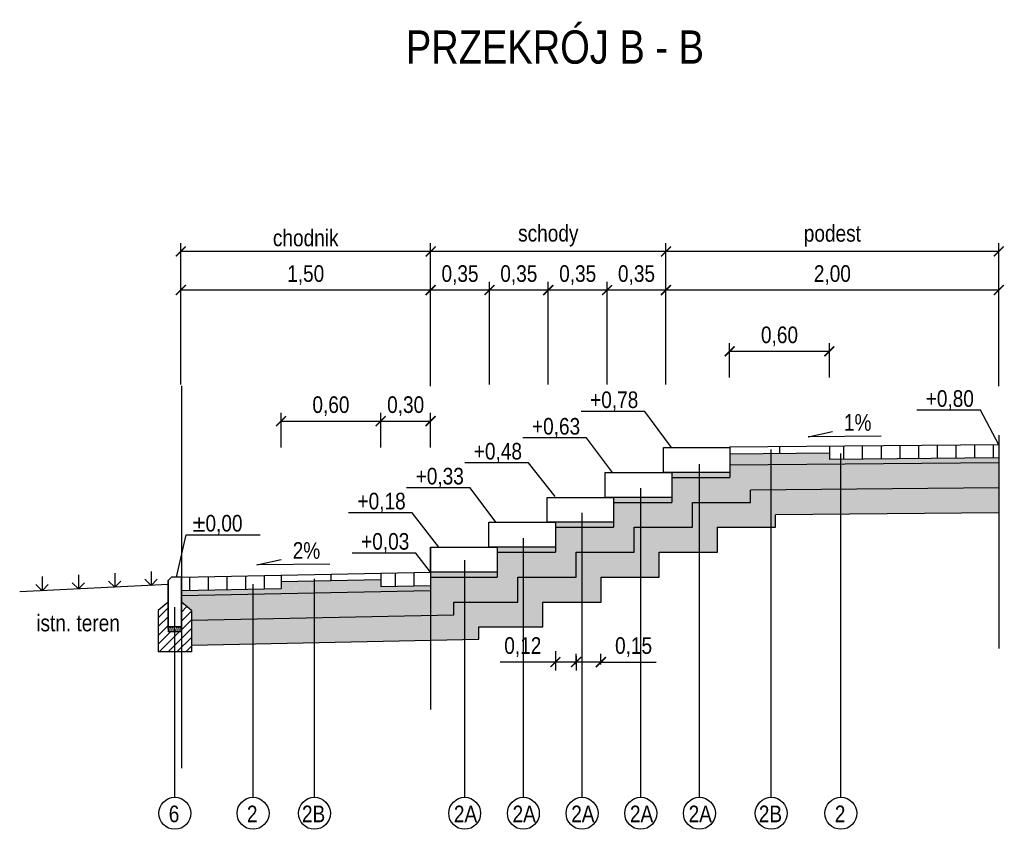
# Model space of a CAD drawing. Header units: millimetres. Extents: x 8 to 135, y 13 to 49.
# Tile 7 of 8: x 122 to 128, y 19 to 24. Entities that reach past the tile are written whole.
import ezdxf
from ezdxf import colors
from ezdxf.entities.mleader import LeaderData, LeaderLine
from ezdxf.math import Vec2, Vec3

# ---------------------------------------------------------------- set-up
doc = ezdxf.new("R2010")
doc.units = ezdxf.units.MM
doc.header["$MEASUREMENT"] = 0
for name, color, linetype in [('IA_armatura', 7, 'Continuous'), ('IA_armatura śr', 143, 'Continuous'), ('IA_opis', 7, 'Continuous'), ('IA_tabelka', 7, 'Continuous'), ('IA_wymiary', 7, 'Continuous'), ('PPG_tabelka', 7, 'Continuous')]:
    doc.layers.add(name, color=color, linetype=linetype)
doc.layers.add('IA_tymczasowe', color=2, linetype='Continuous', plot=False)
doc.styles.add('IA_50', font='ARIALN.TTF', dxfattribs={"height": 0.1})
doc.dimstyles.new('IA_50', dxfattribs={"dimtxt": 0.1, "dimasz": 0.06, "dimexe": 0.05, "dimexo": 0.05, "dimgap": 0.03, "dimtad": 1, "dimzin": 1, "dimtxsty": 'IA_50', "dimblk": 'ARCHTICK', "dimcen": 2.5, "dimazin": 0, "dimtfac": 1, "dimtmove": 0, "dimatfit": 3, "dimfxl": 24, "dimarcsym": 0})

# ---------------------------------------------------------------- blocks, each defined once
blk = doc.blocks.new('_ArchTick')
at = {"color": 0, "linetype": 'ByBlock', "const_width": 0.15}
blk.add_lwpolyline([(-0.5, -0.5), (0.5, 0.5)], dxfattribs=at)
blk = doc.blocks.new('*D398')
at = {"layer": 'Defpoints', "color": 0}
for p in [(125.6812, 22.3709), (125.6812, 21.7518), (127.6848, 21.7433)]:
    blk.add_point(p, dxfattribs=at)
at = {"layer": 'IA_wymiary', "color": 0, "lineweight": -2}
for p, q in [((125.6812, 21.8018), (125.6812, 22.4209)), ((127.6848, 21.7933), (127.6848, 22.4209)), ((127.6848, 22.3709), (125.6812, 22.3709))]:
    blk.add_line(p, q, dxfattribs=at)
at = {"layer": 'IA_wymiary', "color": 0, "lineweight": -2, "xscale": 0.06, "yscale": 0.06, "zscale": 0.06, "rotation": 180}
blk.add_blockref('_ArchTick', (125.6812, 22.3709), dxfattribs=at)
at = {"layer": 'IA_wymiary', "color": 0, "lineweight": -2, "xscale": 0.06, "yscale": 0.06, "zscale": 0.06}
blk.add_blockref('_ArchTick', (127.6848, 22.3709), dxfattribs=at)
at = {"layer": 'IA_wymiary', "color": 0, "insert": (126.683, 22.461), "char_height": 0.1, "attachment_point": 5, "style": 'IA_50'}
blk.add_mtext('2,00', dxfattribs=at)
blk = doc.blocks.new('_None')
blk = doc.blocks.new('*D399')
at = {"layer": 'Defpoints', "color": 0}
for p in [(124.2648, 22.6032), (124.2648, 21.9962), (125.6812, 21.7518)]:
    blk.add_point(p, dxfattribs=at)
at = {"layer": 'IA_wymiary', "color": 0, "lineweight": -2}
for p, q in [((124.2648, 22.0462), (124.2648, 22.6532)), ((125.6812, 21.8018), (125.6812, 22.6532)), ((125.6812, 22.6032), (124.2648, 22.6032))]:
    blk.add_line(p, q, dxfattribs=at)
at = {"layer": 'IA_wymiary', "color": 0, "lineweight": -2, "xscale": 0.06, "yscale": 0.06, "zscale": 0.06, "rotation": 180}
blk.add_blockref('_ArchTick', (124.2648, 22.6032), dxfattribs=at)
at = {"layer": 'IA_wymiary', "color": 0, "lineweight": -2, "xscale": 0.06, "yscale": 0.06, "zscale": 0.06}
blk.add_blockref('_ArchTick', (125.6812, 22.6032), dxfattribs=at)
at = {"layer": 'IA_wymiary', "color": 0, "insert": (124.973, 22.6979), "char_height": 0.1, "attachment_point": 5, "style": 'IA_50'}
blk.add_mtext('{\\fArial Narrow|b0|i0|c0|p34;schody}', dxfattribs=at)
blk = doc.blocks.new('*D400')
at = {"layer": 'Defpoints', "color": 0}
for p in [(125.3271, 22.3709), (125.3271, 21.7518), (125.6812, 21.7518)]:
    blk.add_point(p, dxfattribs=at)
at = {"layer": 'IA_wymiary', "color": 0, "lineweight": -2}
for p, q in [((125.3271, 21.8018), (125.3271, 22.4209)), ((125.6812, 21.8018), (125.6812, 22.4209)), ((125.6812, 22.3709), (125.3271, 22.3709))]:
    blk.add_line(p, q, dxfattribs=at)
at = {"layer": 'IA_wymiary', "color": 0, "lineweight": -2, "xscale": 0.06, "yscale": 0.06, "zscale": 0.06, "rotation": 180}
blk.add_blockref('_ArchTick', (125.3271, 22.3709), dxfattribs=at)
at = {"layer": 'IA_wymiary', "color": 0, "lineweight": -2, "xscale": 0.06, "yscale": 0.06, "zscale": 0.06}
blk.add_blockref('_ArchTick', (125.6812, 22.3709), dxfattribs=at)
at = {"layer": 'IA_wymiary', "color": 0, "insert": (125.5041, 22.461), "char_height": 0.1, "attachment_point": 5, "style": 'IA_50'}
blk.add_mtext('0,35', dxfattribs=at)
blk = doc.blocks.new('*D401')
at = {"layer": 'Defpoints', "color": 0}
for p in [(124.973, 22.3709), (124.973, 21.7518), (125.3271, 21.7518)]:
    blk.add_point(p, dxfattribs=at)
at = {"layer": 'IA_wymiary', "color": 0, "lineweight": -2}
for p, q in [((124.973, 21.8018), (124.973, 22.4209)), ((125.3271, 21.8018), (125.3271, 22.4209)), ((125.3271, 22.3709), (124.973, 22.3709))]:
    blk.add_line(p, q, dxfattribs=at)
at = {"layer": 'IA_wymiary', "color": 0, "lineweight": -2, "xscale": 0.06, "yscale": 0.06, "zscale": 0.06, "rotation": 180}
blk.add_blockref('_ArchTick', (124.973, 22.3709), dxfattribs=at)
at = {"layer": 'IA_wymiary', "color": 0, "lineweight": -2, "xscale": 0.06, "yscale": 0.06, "zscale": 0.06}
blk.add_blockref('_ArchTick', (125.3271, 22.3709), dxfattribs=at)
at = {"layer": 'IA_wymiary', "color": 0, "insert": (125.15, 22.461), "char_height": 0.1, "attachment_point": 5, "style": 'IA_50'}
blk.add_mtext('0,35', dxfattribs=at)
blk = doc.blocks.new('*D402')
at = {"layer": 'Defpoints', "color": 0}
for p in [(124.6189, 22.3709), (124.6189, 21.7518), (124.973, 21.7518)]:
    blk.add_point(p, dxfattribs=at)
at = {"layer": 'IA_wymiary', "color": 0, "lineweight": -2}
for p, q in [((124.6189, 21.8018), (124.6189, 22.4209)), ((124.973, 21.8018), (124.973, 22.4209)), ((124.973, 22.3709), (124.6189, 22.3709))]:
    blk.add_line(p, q, dxfattribs=at)
at = {"layer": 'IA_wymiary', "color": 0, "lineweight": -2, "xscale": 0.06, "yscale": 0.06, "zscale": 0.06, "rotation": 180}
blk.add_blockref('_ArchTick', (124.6189, 22.3709), dxfattribs=at)
at = {"layer": 'IA_wymiary', "color": 0, "lineweight": -2, "xscale": 0.06, "yscale": 0.06, "zscale": 0.06}
blk.add_blockref('_ArchTick', (124.973, 22.3709), dxfattribs=at)
at = {"layer": 'IA_wymiary', "color": 0, "insert": (124.7959, 22.461), "char_height": 0.1, "attachment_point": 5, "style": 'IA_50'}
blk.add_mtext('0,35', dxfattribs=at)
blk = doc.blocks.new('*D403')
at = {"layer": 'Defpoints', "color": 0}
for p in [(124.2648, 22.3709), (124.2648, 21.7518), (124.6189, 21.7518)]:
    blk.add_point(p, dxfattribs=at)
at = {"layer": 'IA_wymiary', "color": 0, "lineweight": -2}
for p, q in [((124.2648, 21.8018), (124.2648, 22.4209)), ((124.6189, 21.8018), (124.6189, 22.4209)), ((124.6189, 22.3709), (124.2648, 22.3709))]:
    blk.add_line(p, q, dxfattribs=at)
at = {"layer": 'IA_wymiary', "color": 0, "lineweight": -2, "xscale": 0.06, "yscale": 0.06, "zscale": 0.06, "rotation": 180}
blk.add_blockref('_ArchTick', (124.2648, 22.3709), dxfattribs=at)
at = {"layer": 'IA_wymiary', "color": 0, "lineweight": -2, "xscale": 0.06, "yscale": 0.06, "zscale": 0.06}
blk.add_blockref('_ArchTick', (124.6189, 22.3709), dxfattribs=at)
at = {"layer": 'IA_wymiary', "color": 0, "insert": (124.4418, 22.461), "char_height": 0.1, "attachment_point": 5, "style": 'IA_50'}
blk.add_mtext('0,35', dxfattribs=at)
blk = doc.blocks.new('*D404')
at = {"layer": 'Defpoints', "color": 0}
for p in [(125.6812, 22.6032), (125.6812, 21.9962), (127.6848, 21.7518)]:
    blk.add_point(p, dxfattribs=at)
at = {"layer": 'IA_wymiary', "color": 0, "lineweight": -2}
for p, q in [((125.6812, 22.0462), (125.6812, 22.6532)), ((127.6848, 21.8018), (127.6848, 22.6532)), ((127.6848, 22.6032), (125.6812, 22.6032))]:
    blk.add_line(p, q, dxfattribs=at)
at = {"layer": 'IA_wymiary', "color": 0, "lineweight": -2, "xscale": 0.06, "yscale": 0.06, "zscale": 0.06, "rotation": 180}
blk.add_blockref('_ArchTick', (125.6812, 22.6032), dxfattribs=at)
at = {"layer": 'IA_wymiary', "color": 0, "lineweight": -2, "xscale": 0.06, "yscale": 0.06, "zscale": 0.06}
blk.add_blockref('_ArchTick', (127.6848, 22.6032), dxfattribs=at)
at = {"layer": 'IA_wymiary', "color": 0, "insert": (126.683, 22.6971), "char_height": 0.1, "attachment_point": 5, "style": 'IA_50'}
blk.add_mtext('{\\fArial Narrow|b0|i0|c0|p34;podest}', dxfattribs=at)
blk = doc.blocks.new('*D405')
at = {"layer": 'Defpoints', "color": 0}
for p in [(122.7612, 22.3709), (122.7612, 21.7518), (124.2648, 21.7433)]:
    blk.add_point(p, dxfattribs=at)
at = {"layer": 'IA_wymiary', "color": 0, "lineweight": -2}
for p, q in [((122.7612, 21.8018), (122.7612, 22.4209)), ((124.2648, 21.7933), (124.2648, 22.4209)), ((124.2648, 22.3709), (122.7612, 22.3709))]:
    blk.add_line(p, q, dxfattribs=at)
at = {"layer": 'IA_wymiary', "color": 0, "lineweight": -2, "xscale": 0.06, "yscale": 0.06, "zscale": 0.06, "rotation": 180}
blk.add_blockref('_ArchTick', (122.7612, 22.3709), dxfattribs=at)
at = {"layer": 'IA_wymiary', "color": 0, "lineweight": -2, "xscale": 0.06, "yscale": 0.06, "zscale": 0.06}
blk.add_blockref('_ArchTick', (124.2648, 22.3709), dxfattribs=at)
at = {"layer": 'IA_wymiary', "color": 0, "insert": (123.513, 22.461), "char_height": 0.1, "attachment_point": 5, "style": 'IA_50'}
blk.add_mtext('1,50', dxfattribs=at)
blk = doc.blocks.new('*D406')
at = {"layer": 'Defpoints', "color": 0}
for p in [(122.7612, 22.6032), (122.7612, 21.9468), (124.2648, 21.7518)]:
    blk.add_point(p, dxfattribs=at)
at = {"layer": 'IA_wymiary', "color": 0, "lineweight": -2}
for p, q in [((122.7612, 21.9968), (122.7612, 22.6532)), ((124.2648, 21.8018), (124.2648, 22.6532)), ((124.2648, 22.6032), (122.7612, 22.6032))]:
    blk.add_line(p, q, dxfattribs=at)
at = {"layer": 'IA_wymiary', "color": 0, "lineweight": -2, "xscale": 0.06, "yscale": 0.06, "zscale": 0.06, "rotation": 180}
blk.add_blockref('_ArchTick', (122.7612, 22.6032), dxfattribs=at)
at = {"layer": 'IA_wymiary', "color": 0, "lineweight": -2, "xscale": 0.06, "yscale": 0.06, "zscale": 0.06}
blk.add_blockref('_ArchTick', (124.2648, 22.6032), dxfattribs=at)
at = {"layer": 'IA_wymiary', "color": 0, "insert": (123.513, 22.6841), "char_height": 0.1, "attachment_point": 5, "style": 'IA_50'}
blk.add_mtext('{\\fArial Narrow|b0|i0|c0|p34;chodnik}', dxfattribs=at)
blk = doc.blocks.new('*D427')
at = {"layer": 'Defpoints', "color": 0}
for p in [(125.0159, 20.2478), (125.1408, 20.2178), (125.0159, 20.1321)]:
    blk.add_point(p, dxfattribs=at)
at = {"layer": 'IA_wymiary', "color": 0, "lineweight": -2}
for p, q in [((125.0159, 20.1978), (125.0159, 20.0821)), ((125.1408, 20.1678), (125.1408, 20.0821)), ((125.0159, 20.1321), (124.6835, 20.1321)), ((125.1408, 20.1321), (125.0159, 20.1321))]:
    blk.add_line(p, q, dxfattribs=at)
at = {"layer": 'IA_wymiary', "color": 0, "lineweight": -2, "xscale": 0.06, "yscale": 0.06, "zscale": 0.06, "rotation": 180}
blk.add_blockref('_ArchTick', (125.0159, 20.1321), dxfattribs=at)
at = {"layer": 'IA_wymiary', "color": 0, "lineweight": -2, "xscale": 0.06, "yscale": 0.06, "zscale": 0.06}
blk.add_blockref('_ArchTick', (125.1408, 20.1321), dxfattribs=at)
at = {"layer": 'IA_wymiary', "color": 0, "insert": (124.8197, 20.2222), "char_height": 0.1, "attachment_point": 5, "style": 'IA_50'}
blk.add_mtext('0,12', dxfattribs=at)
blk = doc.blocks.new('*D428')
at = {"layer": 'Defpoints', "color": 0}
for p in [(125.1408, 20.1321), (125.1408, 20.0678), (125.2897, 20.0678)]:
    blk.add_point(p, dxfattribs=at)
at = {"layer": 'IA_wymiary', "color": 0, "lineweight": -2}
for p, q in [((125.1408, 20.1178), (125.1408, 20.1821)), ((125.2897, 20.1178), (125.2897, 20.1821)), ((125.2897, 20.1321), (125.1408, 20.1321)), ((125.2897, 20.1321), (125.6233, 20.1321))]:
    blk.add_line(p, q, dxfattribs=at)
at = {"layer": 'IA_wymiary', "color": 0, "lineweight": -2, "xscale": 0.06, "yscale": 0.06, "zscale": 0.06, "rotation": 180}
blk.add_blockref('_ArchTick', (125.1408, 20.1321), dxfattribs=at)
at = {"layer": 'IA_wymiary', "color": 0, "lineweight": -2, "xscale": 0.06, "yscale": 0.06, "zscale": 0.06}
blk.add_blockref('_ArchTick', (125.2897, 20.1321), dxfattribs=at)
at = {"layer": 'IA_wymiary', "color": 0, "insert": (125.4865, 20.2222), "char_height": 0.1, "attachment_point": 5, "style": 'IA_50'}
blk.add_mtext('0,15', dxfattribs=at)
blk = doc.blocks.new('*D441')
at = {"layer": 'Defpoints', "color": 0}
for p in [(126.6648, 22.0022), (126.0648, 21.7943), (126.6648, 21.7943)]:
    blk.add_point(p, dxfattribs=at)
at = {"layer": 'IA_wymiary', "color": 0, "lineweight": -2}
for p, q in [((126.0648, 21.8443), (126.0648, 22.0522)), ((126.6648, 21.8443), (126.6648, 22.0522)), ((126.0648, 22.0022), (126.6648, 22.0022))]:
    blk.add_line(p, q, dxfattribs=at)
at = {"layer": 'IA_wymiary', "color": 0, "lineweight": -2, "xscale": 0.06, "yscale": 0.06, "zscale": 0.06, "rotation": 180}
blk.add_blockref('_ArchTick', (126.0648, 22.0022), dxfattribs=at)
at = {"layer": 'IA_wymiary', "color": 0, "lineweight": -2, "xscale": 0.06, "yscale": 0.06, "zscale": 0.06}
blk.add_blockref('_ArchTick', (126.6648, 22.0022), dxfattribs=at)
at = {"layer": 'IA_wymiary', "color": 0, "insert": (126.3648, 22.0923), "char_height": 0.1, "attachment_point": 5, "style": 'IA_50'}
blk.add_mtext('0,60', dxfattribs=at)
blk = doc.blocks.new('*D442')
at = {"layer": 'Defpoints', "color": 0}
for p in [(124.2644, 21.5819), (123.9648, 21.374), (124.2644, 21.374)]:
    blk.add_point(p, dxfattribs=at)
at = {"layer": 'IA_wymiary', "color": 0, "lineweight": -2}
for p, q in [((123.9648, 21.424), (123.9648, 21.6319)), ((124.2644, 21.424), (124.2644, 21.6319)), ((123.9648, 21.5819), (124.2644, 21.5819))]:
    blk.add_line(p, q, dxfattribs=at)
at = {"layer": 'IA_wymiary', "color": 0, "lineweight": -2, "xscale": 0.06, "yscale": 0.06, "zscale": 0.06, "rotation": 180}
blk.add_blockref('_ArchTick', (123.9648, 21.5819), dxfattribs=at)
at = {"layer": 'IA_wymiary', "color": 0, "lineweight": -2, "xscale": 0.06, "yscale": 0.06, "zscale": 0.06}
blk.add_blockref('_ArchTick', (124.2644, 21.5819), dxfattribs=at)
at = {"layer": 'IA_wymiary', "color": 0, "insert": (124.1146, 21.672), "char_height": 0.1, "attachment_point": 5, "style": 'IA_50'}
blk.add_mtext('0,30', dxfattribs=at)
blk = doc.blocks.new('*D443')
at = {"layer": 'Defpoints', "color": 0}
for p in [(123.9648, 21.5819), (123.3648, 21.374), (123.9648, 21.374)]:
    blk.add_point(p, dxfattribs=at)
at = {"layer": 'IA_wymiary', "color": 0, "lineweight": -2}
for p, q in [((123.3648, 21.424), (123.3648, 21.6319)), ((123.9648, 21.424), (123.9648, 21.6319)), ((123.3648, 21.5819), (123.9648, 21.5819))]:
    blk.add_line(p, q, dxfattribs=at)
at = {"layer": 'IA_wymiary', "color": 0, "lineweight": -2, "xscale": 0.06, "yscale": 0.06, "zscale": 0.06, "rotation": 180}
blk.add_blockref('_ArchTick', (123.3648, 21.5819), dxfattribs=at)
at = {"layer": 'IA_wymiary', "color": 0, "lineweight": -2, "xscale": 0.06, "yscale": 0.06, "zscale": 0.06}
blk.add_blockref('_ArchTick', (123.9648, 21.5819), dxfattribs=at)
at = {"layer": 'IA_wymiary', "color": 0, "insert": (123.6648, 21.672), "char_height": 0.1, "attachment_point": 5, "style": 'IA_50'}
blk.add_mtext('0,60', dxfattribs=at)

msp = doc.modelspace()

# ---------------------------------------------------------------- hatches: boundary and pattern name
at = {"layer": 'IA_armatura'}
h = msp.add_hatch(dxfattribs=at)
h.set_pattern_fill('DOTS', color=256, scale=0.2, angle=180)
h.set_pattern_definition([(180, (145.990246, 59.468436), (-0.00625, -0.0125), [0, -0.0125])])
h.paths.add_polyline_path([(122.7648, 20.5333), (123.5654, 20.5493), (123.5654, 20.5793), (122.7648, 20.5633)])
h.paths.add_polyline_path([(126.7344, 21.3521), (126.7344, 21.3221), (127.6848, 21.3304), (127.6848, 21.3604)])
h.paths.add_polyline_path([(123.3648, 20.5753), (123.3648, 20.5748), (123.9648, 20.5873), (123.9648, 20.6273), (123.3648, 20.6148), (123.3648, 20.5753)])
h.paths.add_polyline_path([(123.5654, 20.5493), (124.2647, 20.5633), (124.2648, 20.5933), (123.5654, 20.5793)])
h.paths.add_polyline_path([(126.0658, 21.3462), (126.7344, 21.3521), (126.7344, 21.3221), (126.0658, 21.3162)])
h.paths.add_polyline_path([(126.3658, 21.3488), (126.3658, 21.3188), (126.6658, 21.3215), (126.6658, 21.3915), (126.3658, 21.3888)])
h.paths.add_polyline_path([(126.3658, 21.3488), (126.3658, 21.3188), (126.6658, 21.3215), (126.6658, 21.3514)], flags=16)
h.paths.add_polyline_path([(126.0658, 21.3462), (126.0658, 21.3862), (126.3658, 21.3888), (126.3658, 21.3488)])
h.paths.add_polyline_path([(124.2648, 20.6734), (124.4698, 20.6734), (124.4698, 20.6434), (124.2648, 20.6434), (124.2648, 20.6733)])
h.paths.add_polyline_path([(124.4698, 20.6434), (124.4698, 20.6734), (124.6648, 20.6734), (124.6648, 20.6434)])
h.paths.add_polyline_path([(124.823, 20.7934), (124.823, 20.8234), (125.0159, 20.8234), (125.0159, 20.7934)])
h.paths.add_polyline_path([(125.1762, 20.9434), (125.1762, 20.9734), (125.3659, 20.9734), (125.3659, 20.9434)])
h.paths.add_polyline_path([(125.5294, 21.0934), (125.5294, 21.1234), (125.7158, 21.1234), (125.7158, 21.0934)])
h.paths.add_polyline_path([(125.8826, 21.2434), (125.8826, 21.2734), (126.0658, 21.2734), (126.0658, 21.2434)])
h.paths.add_polyline_path([(125.7158, 21.2434), (125.7158, 21.2734), (125.8826, 21.2734), (125.8826, 21.2434)])
h.paths.add_polyline_path([(125.3659, 21.0934), (125.3659, 21.1234), (125.5294, 21.1234), (125.5294, 21.0934)])
h.paths.add_polyline_path([(125.0159, 20.9434), (125.0159, 20.9734), (125.1762, 20.9734), (125.1762, 20.9434)])
h.paths.add_polyline_path([(124.6648, 20.7934), (124.6648, 20.8234), (124.823, 20.8234), (124.823, 20.7934)])
h = msp.add_hatch(dxfattribs=at)
h.set_pattern_fill('AR-CONC', color=256, scale=0.01, style=0)
h.set_pattern_definition([(50, (146.050246, 59.169636), (0.07172602, -0.00627521), [0.0075, -0.0825]), (355, (146.05025, 59.16964), (-0.01387513, 0.07521921), [0.006, -0.066]), (100.45144, (146.056223, 59.16911), (0.05785088, 0.068944), [0.00637402, -0.07011421]), (46.1842, (146.05025, 59.18964), (0.10672413, -0.01655193), [0.01125, -0.12375]), (96.63564, (146.05914, 59.18826), (0.0934662, 0.09741186), [0.00956103, -0.10517138]), (351.18416, (146.05025, 59.18964), (0.0934662, 0.09741186), [0.009, -0.099]), (21, (146.060246, 59.184636), (0.059690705, -0.04026189), [0.0075, -0.0825]), (326, (146.06025, 59.18464), (0.02433153, 0.072515), [0.006, -0.066]), (71.45144, (146.06522, 59.18128), (0.08402224, 0.03225312), [0.00637402, -0.07011421]), (37.5, (146.050246, 59.169636), (0.001215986, 0.033289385), [0, -0.0652, 0, -0.067, 0, -0.06625]), (7.5, (146.050246, 59.169636), (0.026306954, 0.03944117), [0, -0.0382, 0, -0.0637, 0, -0.02525]), (-32.5, (146.027946, 59.169636), (0.053382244, -0.002255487), [0, -0.025, 0, -0.078, 0, -0.1035]), (-42.5, (146.017946, 59.169636), (0.058318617, 0.0100105), [0, -0.0325, 0, -0.0518, 0, -0.0735])])
h.paths.add_polyline_path([(125.8826, 20.7934), (125.9907, 20.7934), (125.9907, 20.9434), (126.3407, 20.9434), (126.3407, 21.0186), (126.7344, 21.0221), (126.7344, 21.1721), (126.1907, 21.1673), (126.1907, 21.0934), (125.8826, 21.0934)])
h.paths.add_polyline_path([(123.2248, 20.3925), (123.2248, 20.2425), (124.4048, 20.2661), (124.5548, 20.2691), (124.5548, 20.3434), (124.4698, 20.4934), (124.4048, 20.4934), (124.4048, 20.4161)])
h.paths.add_polyline_path([(125.5294, 20.6434), (125.6408, 20.6434), (125.6408, 20.7934), (125.8826, 20.7934), (125.8826, 21.0934), (125.8407, 21.0934), (125.8407, 20.9434), (125.5294, 20.9434)])
h.paths.add_polyline_path([(125.1762, 20.4934), (125.2908, 20.4934), (125.2908, 20.6434), (125.5294, 20.6434), (125.5294, 20.9434), (125.4908, 20.9434), (125.4908, 20.7934), (125.1762, 20.7934)])
h.paths.add_polyline_path([(124.823, 20.3434), (124.9397, 20.3434), (124.9397, 20.4934), (125.1762, 20.4934), (125.1762, 20.7934), (125.1408, 20.7934), (125.1408, 20.6434), (124.823, 20.6434)])
h.paths.add_polyline_path([(126.7344, 21.1721), (126.7344, 21.0221), (127.6848, 21.0304), (127.6848, 21.1804)])
h.paths.add_polyline_path([(124.4698, 20.4934), (124.5548, 20.3434), (124.823, 20.3434), (124.823, 20.6434), (124.7897, 20.6434), (124.7897, 20.4934)])
h.paths.add_polyline_path([(122.8248, 20.3845), (122.8248, 20.2345), (123.2248, 20.2425), (123.2248, 20.3925)])
at = {"layer": 'IA_armatura śr'}
h = msp.add_hatch(dxfattribs=at)
h.set_pattern_fill('ANSI31', color=256, scale=0.9, angle=45, style=0)
h.set_pattern_definition([(90, (145.99025, 59.49844), (-0.1125, 7e-18), [])])
h.paths.add_polyline_path([(123.3648, 20.5753), (122.7648, 20.5633), (122.7648, 20.6433), (123.3648, 20.6553)])
h.paths.add_polyline_path([(124.2648, 20.6733), (124.2648, 20.5933), (123.9648, 20.5873), (123.9648, 20.6673)])
h.paths.add_polyline_path([(127.6848, 21.4404), (126.6658, 21.4315), (126.6658, 21.3515), (127.6848, 21.3604)])
at = {"layer": 'IA_tabelka'}
h = msp.add_hatch(dxfattribs=at)
h.set_pattern_fill('GRAVEL', color=256, scale=0.2, style=0)
h.set_pattern_definition([(228.012788, (146.134246, 59.519636), (-1.6, -1.8), [0.0269072, -2.6638176]), (184.96974, (146.116246, 59.499636), (2.4, 0.2), [0.0461736, -4.57118495]), (132.510447, (146.070246, 59.495636), (2, -2.2), [0.0325576, -3.2232065]), (267.27369, (145.992246, 59.445636), (0.2, 4), [0.0420476, -4.1627116]), (292.833654, (145.990246, 59.403636), (-1, 2.4), [0.041231, -4.0818746]), (357.27369, (146.006246, 59.365636), (-4, 0.2), [0.0420476, -4.1627116]), (37.69424, (146.048246, 59.3636364), (-2.6, -2), [0.0556058, -5.5049697]), (72.255328, (146.092246, 59.397636), (1.4, 4.4), [0.0524976, -5.1972643]), (121.429566, (146.108246, 59.447636), (-1.6, 2.6), [0.04219, -4.1768146]), (175.23636, (146.086246, 59.483636), (2.2, -0.2), [0.0481664, -2.3601525]), (222.397438, (146.0382463, 59.4876364), (-2.4, -2.2), [0.0622896, -6.166675]), (138.814075, (146.190246, 59.443636), (-1.4, 1.2), [0.0212602, -2.104769]), (171.469234, (146.174246, 59.457636), (2.6, -0.4), [0.0404474, -4.0043023]), (225, (146.13425, 59.46364), (-2e-17, -0.2), [0.0282842, -0.2545585]), (203.19859, (146.120246, 59.487636), (1, 0.4), [0.0152316, -1.507923]), (291.80141, (146.106246, 59.481636), (-0.2, 0.6), [0.0215406, -1.0554924]), (30.96376, (146.114246, 59.461636), (0.6, 0.4), [0.0349858, -1.1312046]), (161.56505, (146.144246, 59.479636), (0.4, -0.2), [0.0252982, -0.6071573]), (16.38954, (145.990246, 59.481636), (2, 0.6), [0.03544, -3.508569]), (70.346176, (146.024246, 59.491636), (-0.8, -2.2), [0.0297322, -2.94348155]), (293.19859, (146.144246, 59.519636), (-0.4, 1), [0.030463, -1.4926916]), (343.61046, (146.156246, 59.491636), (-2, 0.6), [0.03544, -3.508569]), (339.443955, (145.990246, 59.357636), (-1, 0.4), [0.034176, -1.67462475]), (294.77514, (146.022246, 59.345636), (-1, 2.2), [0.0286356, -2.8349286]), (66.80141, (146.146246, 59.319636), (0.4, 1), [0.030463, -1.4926916]), (17.354025, (146.158246, 59.347636), (-2.6, -0.8), [0.0335262, -3.3190847]), (69.443955, (146.048246, 59.319636), (-0.4, -1), [0.017088, -1.69171275]), (101.30993, (146.134246, 59.319636), (-0.2, 0.8), [0.010198, -1.0096059]), (165.96376, (146.132246, 59.329636), (0.6, -0.2), [0.041231, -0.7833901]), (186.009006, (146.092246, 59.339636), (2, 0.2), [0.03821, -3.7827846]), (303.69007, (146.114246, 59.443636), (-0.2, 0.4), [0.0288444, -0.69226586]), (353.157227, (146.130246, 59.419636), (3.4, -0.4), [0.0503588, -4.9855125]), (60.945396, (146.180246, 59.413636), (-0.8, -1.4), [0.0205912, -2.0385348]), (90, (146.19025, 59.43164), (-0.2, 0.2), [0.012, -0.188]), (120.256437, (146.088246, 59.345636), (0.8, -1.4), [0.0277848, -2.750704]), (48.012788, (146.074246, 59.369636), (1.6, 1.8), [0.0538144, -2.6369104]), (0, (146.11025, 59.40964), (0.2, 0.2), [0.052, -0.148]), (325.304846, (146.162246, 59.409636), (2, -1.4), [0.0316228, -3.1306549]), (254.054604, (146.188246, 59.391636), (-0.2, -0.8), [0.0291204, -1.4269016]), (207.645975, (146.180246, 59.363636), (-3.8, -2), [0.047413, -4.6938948]), (175.426079, (146.138246, 59.341636), (-2.6, 0.2), [0.0501598, -4.9658147])])
h.paths.add_polyline_path([(123.5654, 20.5493), (124.2647, 20.5633), (124.2648, 20.6434), (124.4698, 20.6434), (124.4698, 20.4934), (124.4048, 20.4934), (124.4048, 20.4161), (123.5654, 20.3993)])
h.paths.add_polyline_path([(125.8826, 21.0934), (125.8826, 21.2434), (126.0658, 21.2434), (126.0658, 21.2734), (126.0658, 21.3162), (126.7344, 21.3221), (126.7344, 21.1721), (126.1907, 21.1673), (126.1907, 21.0934)])
h.paths.add_polyline_path([(126.7344, 21.3221), (126.7344, 21.1721), (127.6848, 21.1804), (127.6848, 21.3304)])
h.paths.add_polyline_path([(122.7648, 20.4933), (122.8248, 20.4433), (122.8248, 20.3845), (123.5654, 20.3993), (123.5654, 20.5493), (122.7648, 20.5333), (122.7648, 20.4933)])
h.paths.add_polyline_path([(125.5294, 20.9434), (125.5294, 21.0934), (125.7158, 21.0934), (125.7158, 21.1234), (125.7158, 21.2434), (125.8826, 21.2434), (125.8826, 21.0934), (125.8407, 21.0934), (125.8407, 20.9434)])
h.paths.add_polyline_path([(125.1762, 20.7934), (125.1762, 20.9434), (125.3659, 20.9434), (125.3659, 20.9734), (125.3659, 21.0934), (125.5294, 21.0934), (125.5294, 20.9434), (125.4908, 20.9434), (125.4908, 20.7934)])
h.paths.add_polyline_path([(124.4698, 20.4934), (124.4698, 20.6434), (124.6648, 20.6434), (124.6648, 20.6734), (124.6648, 20.7934), (124.823, 20.7934), (124.823, 20.6434), (124.7897, 20.6434), (124.7897, 20.4934)])
h.paths.add_polyline_path([(124.823, 20.6434), (124.823, 20.7934), (125.0159, 20.7934), (125.0159, 20.8234), (125.0159, 20.9434), (125.1762, 20.9434), (125.1762, 20.7934), (125.1408, 20.7934), (125.1408, 20.6434)])
at = {"layer": 'PPG_tabelka'}
h = msp.add_hatch(dxfattribs=at)
h.set_pattern_fill('ANSI31', color=256, scale=0.3, style=0)
h.set_pattern_definition([(45, (93.742984, -44.174716), (-0.026516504, 0.026516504), [])])
h.paths.add_polyline_path([(122.6848, 20.3133), (122.7344, 20.3133), (122.7344, 20.1933), (122.6248, 20.1933), (122.6248, 20.4433), (122.6848, 20.4933)])
h.paths.add_polyline_path([(122.7648, 20.4933), (122.8248, 20.4433), (122.8248, 20.1933), (122.7648, 20.1933)])
h.paths.add_polyline_path([(122.7344, 20.3133), (122.7648, 20.3133), (122.7648, 20.1933), (122.7344, 20.1933)])
h = msp.add_hatch(dxfattribs=at)
h.set_pattern_fill('DOTS', color=256, scale=0.2, style=0)
h.set_pattern_definition([(7e-15, (93.742984, -44.174716), (0.00625, 0.0125), [0, -0.0125])])
h.paths.add_polyline_path([(122.7648, 20.3433), (122.6848, 20.3433), (122.6848, 20.3133), (122.7648, 20.3133)])

# ---------------------------------------------------------------- linework, layer by layer
at = {"layer": 'IA_armatura'}
for p, q in [((127.6848, 21.4979), (127.6848, 20.2141)), ((126.3152, 19.318), (126.3152, 21.4114)), ((126.7344, 19.318), (126.7344, 21.3865)), ((125.8826, 19.318), (125.8826, 21.3239)), ((125.5294, 19.318), (125.5294, 21.1793)), ((125.1762, 19.318), (125.1762, 21.0295)), ((124.823, 19.318), (124.823, 20.8771)), ((124.4698, 19.318), (124.4698, 20.7457)), ((121.9259, 20.6466), (121.9259, 20.5617)), ((122.1447, 20.6571), (122.1447, 20.5722)), ((122.3635, 20.6676), (122.3635, 20.5826)), ((122.5823, 20.5931), (122.5454, 20.6301)), ((122.5823, 20.6781), (122.5823, 20.5931)), ((122.5823, 20.5931), (122.6193, 20.6301)), ((123.5654, 19.318), (123.5654, 20.6339)), ((122.6848, 20.598), (121.7915, 20.5552)), ((121.9259, 20.5617), (121.889, 20.5986)), ((121.9259, 20.5617), (121.9629, 20.5986)), ((122.1447, 20.5722), (122.1078, 20.6091)), ((122.1447, 20.5722), (122.1817, 20.6091)), ((122.3635, 20.5826), (122.3266, 20.6196)), ((122.3635, 20.5826), (122.4005, 20.6196)), ((123.1959, 19.318), (123.1959, 20.6013)), ((122.7255, 19.318), (122.7255, 20.4617))]:
    msp.add_line(p, q, dxfattribs=at)
for centre in [(122.7255, 19.2219), (123.1959, 19.2219), (123.5654, 19.2219), (124.4698, 19.2219), (124.823, 19.2219), (125.1762, 19.2219), (125.5294, 19.2219), (125.8826, 19.2219), (126.3152, 19.2219), (126.7344, 19.2219)]:
    msp.add_circle(centre, 0.0962, dxfattribs=at)
at = {"layer": 'IA_armatura śr'}
for p, q in [((127.6848, 21.4404), (126.0648, 21.4262)), ((126.3658, 21.4288), (126.3658, 21.3888)), ((126.6658, 21.4315), (126.6658, 21.3515)), ((126.0658, 21.3862), (126.6658, 21.3915)), ((127.6848, 21.3604), (126.6658, 21.3515)), ((127.6848, 21.3304), (126.0658, 21.3162)), ((125.7158, 21.2434), (126.0658, 21.2434)), ((126.0658, 21.2734), (126.0658, 21.2434)), ((127.6848, 21.1804), (126.1907, 21.1673)), ((126.1907, 21.0934), (126.1907, 21.1673)), ((125.7158, 21.1234), (125.7158, 21.0934)), ((125.3659, 21.0934), (125.7158, 21.0934)), ((125.8407, 20.9434), (125.8407, 21.0934)), ((127.6848, 21.0304), (126.3407, 21.0186)), ((126.3407, 20.9434), (126.3407, 21.0186)), ((125.0159, 20.9434), (125.3659, 20.9434)), ((125.3659, 20.9734), (125.3659, 20.9434)), ((125.4908, 20.7934), (125.4908, 20.9434)), ((125.9907, 20.7934), (125.9907, 20.9434)), ((125.0159, 20.8234), (125.0159, 20.7934)), ((124.6648, 20.7934), (125.0159, 20.7934)), ((125.1408, 20.6434), (125.1408, 20.7934)), ((125.6408, 20.6434), (125.6408, 20.7934)), ((122.6848, 20.6233), (122.7048, 20.6433)), ((122.7648, 20.6433), (122.7048, 20.6433)), ((122.7648, 20.6433), (124.2659, 20.6734)), ((122.7648, 20.3133), (122.7648, 20.6433)), ((123.3648, 20.6553), (123.3648, 20.5753)), ((123.9648, 20.6273), (123.3648, 20.6148)), ((123.6648, 20.6613), (123.6648, 20.6211)), ((123.9648, 20.6673), (123.9648, 20.5873)), ((124.2642, 20.6434), (124.6648, 20.6434)), ((124.2648, 20.6733), (124.2647, 20.5633)), ((124.6648, 20.6734), (124.6648, 20.6434)), ((124.7897, 20.4934), (124.7897, 20.6434)), ((125.2908, 20.4934), (125.2908, 20.6434)), ((122.6848, 20.6233), (122.6848, 20.3133)), ((122.6848, 20.3333), (122.6848, 20.6233)), ((122.7648, 20.5633), (123.3648, 20.5753)), ((123.9648, 20.5873), (124.2648, 20.5933)), ((122.7648, 20.5333), (124.2647, 20.5633)), ((122.6848, 20.4933), (122.6248, 20.4433)), ((122.8248, 20.4433), (122.7648, 20.4933)), ((124.4048, 20.4161), (124.4048, 20.4934)), ((124.9397, 20.3434), (124.9397, 20.4934)), ((122.6248, 20.4433), (122.6248, 20.1933)), ((122.8248, 20.4433), (122.8248, 20.1933)), ((122.8248, 20.3845), (124.4048, 20.4161)), ((122.7648, 20.3433), (122.6848, 20.3433)), ((124.5548, 20.2691), (124.5548, 20.3434)), ((122.7648, 20.3133), (122.6848, 20.3133)), ((122.8248, 20.2345), (124.5548, 20.2691)), ((122.8248, 20.1933), (122.6248, 20.1933))]:
    msp.add_line(p, q, dxfattribs=at)
for points in [[(125.6658, 21.4234), (126.0658, 21.4234), (126.0658, 21.2734), (125.6658, 21.2734)], [(125.3158, 21.2734), (125.7158, 21.2734), (125.7158, 21.1234), (125.3158, 21.1234)], [(124.9659, 21.1234), (125.3659, 21.1234), (125.3659, 20.9734), (124.9659, 20.9734)], [(124.6159, 20.9734), (125.0159, 20.9734), (125.0159, 20.8234), (124.6159, 20.8234)], [(124.2648, 20.8234), (124.6648, 20.8234), (124.6648, 20.6734), (124.2648, 20.6734)]]:
    msp.add_lwpolyline(points, close=True, dxfattribs=at)
for points in [[(125.8407, 21.0934), (126.1907, 21.0934), (126.1907, 21.0934)], [(125.4908, 20.9434), (125.8407, 20.9434), (125.8407, 20.9434)], [(125.9896, 20.9434), (126.3407, 20.9434), (126.3407, 20.9434)], [(125.1408, 20.7934), (125.4908, 20.7934), (125.4908, 20.7934)], [(125.6397, 20.7934), (125.9907, 20.7934), (125.9907, 20.7934)], [(124.7897, 20.6434), (125.1408, 20.6434), (125.1408, 20.6434)], [(125.2897, 20.6434), (125.6408, 20.6434), (125.6408, 20.6434)], [(124.4048, 20.4934), (124.7897, 20.4934), (124.7897, 20.4934)], [(124.9397, 20.4934), (125.2908, 20.4934), (125.2908, 20.4934)], [(124.5548, 20.3434), (124.9397, 20.3434), (124.9397, 20.3434)]]:
    msp.add_lwpolyline(points, dxfattribs=at)
at = {"layer": 'IA_opis'}
for points in [[(126.9764, 21.492), (126.5375, 21.4873), (126.6838, 21.5202)], [(123.6586, 20.7213), (123.2197, 20.7167), (123.366, 20.7495)]]:
    msp.add_lwpolyline(points, dxfattribs=at)
at = {"layer": 'IA_tymczasowe'}
for p, q in [((122.7648, 21.794), (122.7648, 19.4927)), ((124.2648, 20.8234), (124.2648, 19.8464))]:
    msp.add_line(p, q, dxfattribs=at)

# ---------------------------------------------------------------- texts
at = {"layer": 'IA_armatura', "char_height": 0.1, "width": 0.286851, "attachment_point": 2, "style": 'IA_50'}
for s, insert in [('6', (122.7205, 19.2683)), ('2', (123.1908, 19.2683)), ('2B', (123.5604, 19.2683)), ('2A', (124.4748, 19.2683)), ('2A', (124.828, 19.2683)), ('2A', (125.1812, 19.2683)), ('2A', (125.5345, 19.2683)), ('2A', (125.8877, 19.2683)), ('2B', (126.3102, 19.2683)), ('2', (126.7294, 19.2683))]:
    msp.add_mtext(s, dxfattribs=dict(at, insert=insert))
at = {"layer": 'IA_opis', "style": 'IA_50'}
for s, insert, char_height, width, attachment_point in [('\\pxqc;PRZEKRÓJ B - B', (123.6066, 23.9334), 0.2, 2.813043, 1), ('1%', (126.8355, 21.6243), 0.1, 0.286851, 2), ('2%', (123.5177, 20.8537), 0.1, 0.286851, 2)]:
    msp.add_mtext(s, dxfattribs=dict(at, insert=insert, char_height=char_height, width=width, attachment_point=attachment_point))
at = {"layer": 'IA_opis', "insert": (122.1428, 20.4172), "char_height": 0.1, "width": 1.399048, "attachment_point": 2, "rotation": 0.0051, "style": 'IA_50'}
msp.add_mtext('istn. teren', dxfattribs=at)

# ---------------------------------------------------------------- dimensions: what is measured, and where the dimension line sits
at = {"layer": 'IA_wymiary'}
for base, p1, p2, text, picture, middle in [((124.2648, 22.6032), (125.6812, 21.7518), (124.2648, 21.9962), '{\\fArial Narrow|b0|i0|c0|p34;schody}', '*D399', (124.973, 22.6979)), ((125.6812, 22.6032), (127.6848, 21.7518), (125.6812, 21.9962), '{\\fArial Narrow|b0|i0|c0|p34;podest}', '*D404', (126.683, 22.6971)), ((122.7612, 22.6032), (124.2648, 21.7518), (122.7612, 21.9468), '{\\fArial Narrow|b0|i0|c0|p34;chodnik}', '*D406', (123.513, 22.6841))]:
    dim = msp.add_linear_dim(base=base, p1=p1, p2=p2, angle=180, text=text, dimstyle='IA_50', override={"dimtxsty": 'IA_50'}, dxfattribs=at)
    dim.commit()
    dim.dimension.update_dxf_attribs({"geometry": picture, "text_midpoint": middle})
for base, p1, p2, picture, middle in [((122.7612, 22.3709), (124.2648, 21.7433), (122.7612, 21.7518), '*D405', (123.513, 22.461)), ((124.2648, 22.3709), (124.6189, 21.7518), (124.2648, 21.7518), '*D403', (124.4418, 22.461)), ((124.6189, 22.3709), (124.973, 21.7518), (124.6189, 21.7518), '*D402', (124.7959, 22.461)), ((124.973, 22.3709), (125.3271, 21.7518), (124.973, 21.7518), '*D401', (125.15, 22.461)), ((125.3271, 22.3709), (125.6812, 21.7518), (125.3271, 21.7518), '*D400', (125.5041, 22.461)), ((125.6812, 22.3709), (127.6848, 21.7433), (125.6812, 21.7518), '*D398', (126.683, 22.461))]:
    dim = msp.add_linear_dim(base=base, p1=p1, p2=p2, angle=180, dimstyle='IA_50', dxfattribs=at)
    dim.commit()
    dim.dimension.update_dxf_attribs({"geometry": picture, "text_midpoint": middle})
for base, p1, p2, picture, middle in [((126.6648, 22.0022), (126.0648, 21.7943), (126.6648, 21.7943), '*D441', (126.3648, 22.0022)), ((123.9648, 21.5819), (123.3648, 21.374), (123.9648, 21.374), '*D443', (123.6648, 21.5819)), ((124.2644, 21.5819), (123.9648, 21.374), (124.2644, 21.374), '*D442', (124.1146, 21.5819)), ((125.1408, 20.1321), (125.2897, 20.0678), (125.1408, 20.0678), '*D428', (125.4865, 20.1321))]:
    dim = msp.add_linear_dim(base=base, p1=p1, p2=p2, dimstyle='IA_50', dxfattribs=at)
    dim.commit()
    dim.dimension.update_dxf_attribs({"geometry": picture, "text_midpoint": middle, "dimtype": 160})
dim = msp.add_linear_dim(base=(125.0159, 20.1321), p1=(125.1408, 20.2178), p2=(125.0159, 20.2478), dimstyle='IA_50', dxfattribs=at)
dim.commit()
dim.dimension.update_dxf_attribs({"geometry": '*D427', "text_midpoint": (124.8197, 20.2222)})

# ---------------------------------------------------------------- leaders
at = {"layer": 'IA_opis'}
ml = msp.add_multileader_mtext('Standard', dxfattribs=at)
ml.set_content('+0,78', color=256, style='IA_50')
ml.set_leader_properties()
ml.set_arrow_properties(name='NONE')
ml.build(insert=Vec2(0, 0))
ml.multileader.update_dxf_attribs({"text_left_attachment_type": 6, "text_right_attachment_type": 6, "text_top_attachment_type": 0, "text_bottom_attachment_type": 0, "dogleg_length": 0.03, "arrow_head_size": 0.18})
ctx = ml.context
ctx.base_point, ctx.char_height, ctx.arrow_head_size, ctx.landing_gap_size, ctx.plane_origin = Vec3(125.2274, 21.641), 0.1, 0.18, 0.009, Vec3(125.3698, 21.1433)
ctx.left_attachment, ctx.right_attachment, ctx.text_align_type = 6, 6, 2
notes = []
notes.append((ctx, [(0, (1, 1, 0), (125.5538, 21.641), (-1, 0), 0.03, [(0, [(125.7148, 21.4234)], 256, [])])]))
ctx.mtext.insert, ctx.mtext.alignment, ctx.mtext.flow_direction = Vec3(125.5148, 21.761), 3, 5
ml = msp.add_multileader_mtext('Standard', dxfattribs=at)
ml.set_content('+0,80', color=256, style='IA_50')
ml.set_leader_properties()
ml.set_arrow_properties(name='NONE')
ml.build(insert=Vec2(0, 0))
ml.multileader.update_dxf_attribs({"text_left_attachment_type": 6, "text_right_attachment_type": 6, "text_top_attachment_type": 0, "text_bottom_attachment_type": 0, "dogleg_length": 0.03, "arrow_head_size": 0.18})
ctx = ml.context
ctx.base_point, ctx.char_height, ctx.arrow_head_size, ctx.landing_gap_size, ctx.plane_origin = Vec3(127.2477, 21.6482), 0.1, 0.18, 0.009, Vec3(127.3098, 21.1505)
ctx.left_attachment, ctx.right_attachment, ctx.text_align_type = 6, 6, 2
notes.append((ctx, [(0, (1, 1, 0), (127.5737, 21.6482), (-1, 0), 0.03, [(0, [(127.6848, 21.4404)], 256, [])])]))
ctx.mtext.insert, ctx.mtext.alignment, ctx.mtext.flow_direction = Vec3(127.5347, 21.7682), 3, 5
ml = msp.add_multileader_mtext('Standard', dxfattribs=at)
ml.set_content('+0,63', color=256, style='IA_50')
ml.set_leader_properties()
ml.set_arrow_properties(name='NONE')
ml.build(insert=Vec2(0, 0))
ml.multileader.update_dxf_attribs({"text_left_attachment_type": 6, "text_right_attachment_type": 6, "text_top_attachment_type": 0, "text_bottom_attachment_type": 0, "dogleg_length": 0.03, "arrow_head_size": 0.18})
ctx = ml.context
ctx.base_point, ctx.char_height, ctx.arrow_head_size, ctx.landing_gap_size, ctx.plane_origin = Vec3(124.8777, 21.4811), 0.1, 0.18, 0.009, Vec3(125.0198, 20.9834)
ctx.left_attachment, ctx.right_attachment, ctx.text_align_type = 6, 6, 2
notes.append((ctx, [(0, (1, 1, 0), (125.2038, 21.4811), (-1, 0), 0.03, [(0, [(125.3587, 21.2734)], 256, [])])]))
ctx.mtext.insert, ctx.mtext.alignment, ctx.mtext.flow_direction = Vec3(125.1648, 21.6011), 3, 5
ml = msp.add_multileader_mtext('Standard', dxfattribs=at)
ml.set_content('+0,48', color=256, style='IA_50')
ml.set_leader_properties()
ml.set_arrow_properties(name='NONE')
ml.build(insert=Vec2(0, 0))
ml.multileader.update_dxf_attribs({"text_left_attachment_type": 6, "text_right_attachment_type": 6, "text_top_attachment_type": 0, "text_bottom_attachment_type": 0, "dogleg_length": 0.03, "arrow_head_size": 0.18})
ctx = ml.context
ctx.base_point, ctx.char_height, ctx.arrow_head_size, ctx.landing_gap_size, ctx.plane_origin = Vec3(124.5274, 21.3311), 0.1, 0.18, 0.009, Vec3(124.6698, 20.8334)
ctx.left_attachment, ctx.right_attachment, ctx.text_align_type = 6, 6, 2
notes.append((ctx, [(0, (1, 1, 0), (124.8538, 21.3311), (-1, 0), 0.03, [(0, [(125.0148, 21.1287)], 256, [])])]))
ctx.mtext.insert, ctx.mtext.alignment, ctx.mtext.flow_direction = Vec3(124.8148, 21.4511), 3, 5
ml = msp.add_multileader_mtext('Standard', dxfattribs=at)
ml.set_content('+0,33', color=256, style='IA_50')
ml.set_leader_properties()
ml.set_arrow_properties(name='NONE')
ml.build(insert=Vec2(0, 0))
ml.multileader.update_dxf_attribs({"text_left_attachment_type": 6, "text_right_attachment_type": 6, "text_top_attachment_type": 0, "text_bottom_attachment_type": 0, "dogleg_length": 0.03, "arrow_head_size": 0.18})
ctx = ml.context
ctx.base_point, ctx.char_height, ctx.arrow_head_size, ctx.landing_gap_size, ctx.plane_origin = Vec3(124.1777, 21.1811), 0.1, 0.18, 0.009, Vec3(124.3198, 20.6834)
ctx.left_attachment, ctx.right_attachment, ctx.text_align_type = 6, 6, 2
notes.append((ctx, [(0, (1, 1, 0), (124.5038, 21.1811), (-1, 0), 0.03, [(0, [(124.6575, 20.9734)], 256, [])])]))
ctx.mtext.insert, ctx.mtext.alignment, ctx.mtext.flow_direction = Vec3(124.4648, 21.3011), 3, 5
ml = msp.add_multileader_mtext('Standard', dxfattribs=at)
ml.set_content('+0,18', color=256, style='IA_50')
ml.set_leader_properties()
ml.set_arrow_properties(name='NONE')
ml.build(insert=Vec2(0, 0))
ml.multileader.update_dxf_attribs({"text_left_attachment_type": 6, "text_right_attachment_type": 6, "text_top_attachment_type": 0, "text_bottom_attachment_type": 0, "dogleg_length": 0.03, "arrow_head_size": 0.18})
ctx = ml.context
ctx.base_point, ctx.char_height, ctx.arrow_head_size, ctx.landing_gap_size, ctx.plane_origin = Vec3(123.8274, 21.0311), 0.1, 0.18, 0.009, Vec3(123.9698, 20.5334)
ctx.left_attachment, ctx.right_attachment, ctx.text_align_type = 6, 6, 2
notes.append((ctx, [(0, (1, 1, 0), (124.1538, 21.0311), (-1, 0), 0.03, [(0, [(124.3148, 20.8233)], 256, [])])]))
ctx.mtext.insert, ctx.mtext.alignment, ctx.mtext.flow_direction = Vec3(124.1148, 21.1511), 3, 5
ml = msp.add_multileader_mtext('Standard', dxfattribs=at)
ml.set_content('%%P0,00', color=256, style='IA_50')
ml.set_leader_properties()
ml.set_arrow_properties(name='NONE')
ml.build(insert=Vec2(0, 0))
ml.multileader.update_dxf_attribs({"text_left_attachment_type": 6, "text_right_attachment_type": 6, "text_top_attachment_type": 0, "text_bottom_attachment_type": 0, "dogleg_length": 0.03, "arrow_head_size": 0.18})
ctx = ml.context
ctx.base_point, ctx.char_height, ctx.arrow_head_size, ctx.landing_gap_size, ctx.plane_origin = Vec3(122.824, 20.8976), 0.1, 0.18, 0.009, Vec3(123.1547, 20.4061)
ctx.left_attachment, ctx.right_attachment = 6, 6
notes.append((ctx, [(0, (1, 1, 0), (122.794, 20.8976), (1, 0), 0.03, [(0, [(122.7348, 20.6433)], 256, [])])]))
ctx.mtext.insert, ctx.mtext.flow_direction = Vec3(122.833, 21.0176), 5
ml = msp.add_multileader_mtext('Standard', dxfattribs=at)
ml.set_content('+0,03', color=256, style='IA_50')
ml.set_leader_properties()
ml.set_arrow_properties(name='NONE')
ml.build(insert=Vec2(0, 0))
ml.multileader.update_dxf_attribs({"text_left_attachment_type": 6, "text_right_attachment_type": 6, "text_top_attachment_type": 0, "text_bottom_attachment_type": 0, "dogleg_length": 0.03, "arrow_head_size": 0.18})
ctx = ml.context
ctx.base_point, ctx.char_height, ctx.arrow_head_size, ctx.landing_gap_size, ctx.plane_origin = Vec3(123.8494, 20.7885), 0.1, 0.18, 0.009, Vec3(123.6198, 20.3934)
ctx.left_attachment, ctx.right_attachment, ctx.text_align_type = 6, 6, 2
notes.append((ctx, [(0, (1, 1, 0), (124.1755, 20.7885), (-1, 0), 0.03, [(0, [(124.2648, 20.6733)], 256, [])])]))
ctx.mtext.insert, ctx.mtext.alignment, ctx.mtext.flow_direction = Vec3(124.1365, 20.9085), 3, 5
for ctx, leaders in notes:
    for number, flags, end, landing, length, lines in leaders:
        leader = LeaderData()
        leader.index, (leader.has_last_leader_line, leader.has_dogleg_vector, leader.attachment_direction) = number, flags
        leader.last_leader_point, leader.dogleg_vector, leader.dogleg_length = Vec3(end), Vec3(landing), length
        for number, points, colour, breaks in lines:
            line = LeaderLine()
            line.index, line.vertices, line.color, line.breaks = number, Vec3.list(points), colors.encode_raw_color(colour), breaks
            leader.lines.append(line)
        ctx.leaders.append(leader)

doc.saveas('drawing.dxf')
